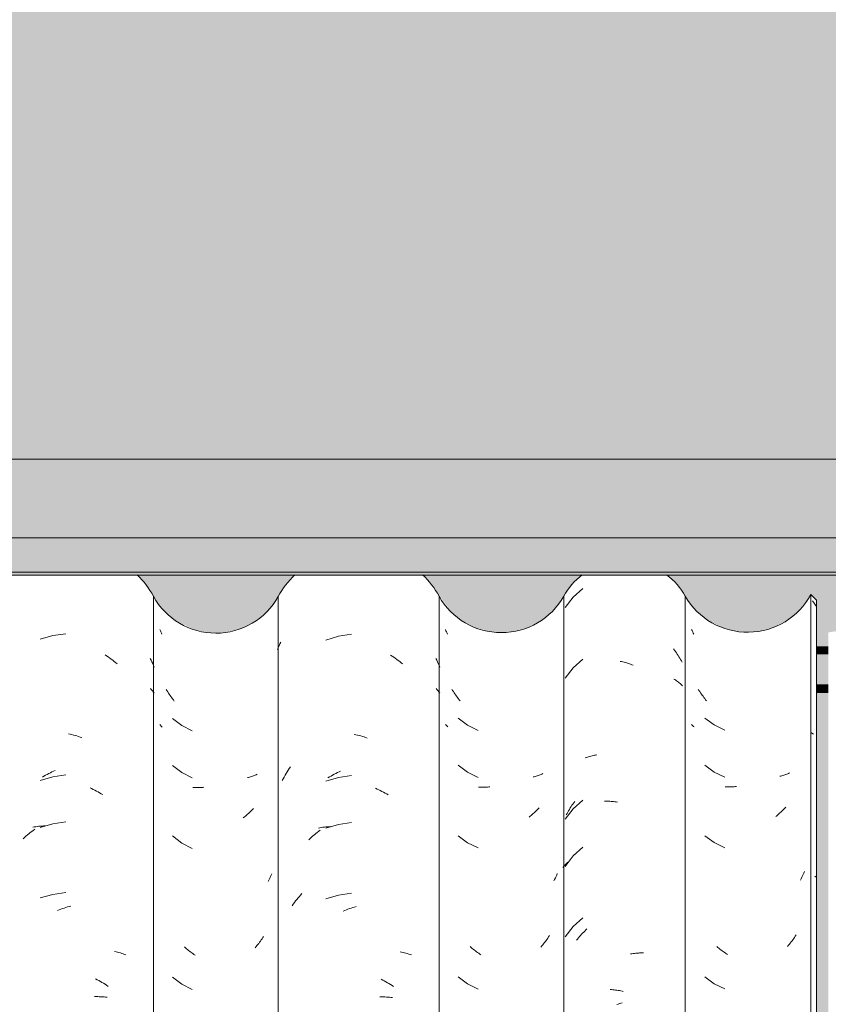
# Model space of a CAD drawing. Header units: metres. Extents: x -27.3 to 21, y -0.3 to 10.3.
# Tile 97 of 255: x 9.582 to 10.1, y 3.314 to 3.945. Entities that reach past the tile are written whole.
import ezdxf

# ---------------------------------------------------------------- set-up
doc = ezdxf.new("R2010")
doc.units = ezdxf.units.M
for name, color, linetype, lineweight in [('A-GLAZ-CWMG', 7, 'Continuous', 5), ('A-ROOF', 7, 'Continuous', 5), ('A-ROOF-OTLN', 7, 'Continuous', 5), ('A-ROOF-PATT', 7, 'Continuous', 5), ('A-WALL-PATT', 7, 'Continuous', 5), ('I-WALL', 7, 'Continuous', 5)]:
    doc.layers.add(name, color=color, linetype=linetype, lineweight=lineweight)

# ---------------------------------------------------------------- blocks, each defined once
blk = doc.blocks.new('FP_170-FACHADA 03')
at = {"layer": 'A-GLAZ-CWMG', "color": 9, "true_color": 0xc0c0c0}
for p, q in [((14.81919, 3.55166), (14.81082, 3.55049)), ((14.81082, 3.55049), (14.8027, 3.54815)), ((14.84425, 3.53806), (14.84524, 3.53742)), ((14.84524, 3.53742), (14.84622, 3.53676)), ((14.84622, 3.53676), (14.84719, 3.53608)), ((14.84719, 3.53608), (14.84816, 3.53538)), ((14.84816, 3.53538), (14.84912, 3.53467)), ((14.84912, 3.53467), (14.85007, 3.53394)), ((14.85007, 3.53394), (14.85101, 3.53319)), ((14.85101, 3.53319), (14.85194, 3.53243)), ((14.87312, 3.53587), (14.87367, 3.53477)), ((14.87367, 3.53477), (14.87421, 3.53366)), ((14.87421, 3.53366), (14.87473, 3.53254)), ((14.87473, 3.53254), (14.87524, 3.53141)), ((14.87524, 3.53141), (14.87573, 3.53028)), ((14.87327, 3.51654), (14.87379, 3.51598)), ((14.87379, 3.51598), (14.87429, 3.51542)), ((14.87429, 3.51542), (14.87478, 3.51485)), ((14.87478, 3.51485), (14.87526, 3.51427)), ((14.87526, 3.51427), (14.87573, 3.51368)), ((14.8209, 3.48753), (14.82196, 3.4873)), ((14.82196, 3.4873), (14.82301, 3.48705)), ((14.82301, 3.48705), (14.82407, 3.48677)), ((14.82407, 3.48677), (14.82513, 3.48648)), ((14.82513, 3.48648), (14.82619, 3.48617)), ((14.82619, 3.48617), (14.82724, 3.48584)), ((14.82724, 3.48584), (14.8283, 3.4855)), ((14.8283, 3.4855), (14.82935, 3.48513)), ((14.80916, 3.46261), (14.81019, 3.46312)), ((14.81019, 3.46312), (14.81123, 3.46361)), ((14.81123, 3.46361), (14.81226, 3.46409)), ((14.81082, 3.46006), (14.8027, 3.45773)), ((14.80409, 3.4598), (14.80509, 3.4604)), ((14.80509, 3.4604), (14.8061, 3.46098)), ((14.8061, 3.46098), (14.80712, 3.46154)), ((14.80712, 3.46154), (14.80814, 3.46209)), ((14.80814, 3.46209), (14.80916, 3.46261)), ((14.81919, 3.46123), (14.81082, 3.46006)), ((14.83458, 3.45289), (14.83561, 3.45241)), ((14.83561, 3.45241), (14.83665, 3.45192)), ((14.83665, 3.45192), (14.83768, 3.45141)), ((14.83768, 3.45141), (14.8387, 3.45088)), ((14.8387, 3.45088), (14.83972, 3.45033)), ((14.83972, 3.45033), (14.84074, 3.44976)), ((14.84074, 3.44976), (14.84175, 3.44918)), ((14.84175, 3.44918), (14.84275, 3.44858)), ((14.7963, 3.42425), (14.79725, 3.42499)), ((14.79725, 3.42499), (14.79821, 3.42571)), ((14.79793, 3.42773), (14.79889, 3.4279)), ((14.79821, 3.42571), (14.79917, 3.42641)), ((14.79889, 3.4279), (14.79986, 3.42805)), ((14.79986, 3.42805), (14.80084, 3.42819)), ((14.80084, 3.42819), (14.80182, 3.4283)), ((14.80182, 3.4283), (14.80281, 3.4284)), ((14.81082, 3.42992), (14.8027, 3.42758)), ((14.80281, 3.4284), (14.80381, 3.42849)), ((14.80381, 3.42849), (14.80481, 3.42855)), ((14.80481, 3.42855), (14.80582, 3.4286)), ((14.81919, 3.43109), (14.81082, 3.42992)), ((14.7917, 3.42033), (14.7926, 3.42115)), ((14.7926, 3.42115), (14.79351, 3.42195)), ((14.79351, 3.42195), (14.79443, 3.42273)), ((14.79443, 3.42273), (14.79536, 3.4235)), ((14.79536, 3.4235), (14.7963, 3.42425)), ((14.81082, 3.3847), (14.8027, 3.38237)), ((14.81919, 3.38587), (14.81082, 3.3847)), ((14.81384, 3.37434), (14.81488, 3.37476)), ((14.81488, 3.37476), (14.81593, 3.37517)), ((14.81593, 3.37517), (14.81698, 3.37556)), ((14.81698, 3.37556), (14.81804, 3.37593)), ((14.81804, 3.37593), (14.81909, 3.37629)), ((14.81909, 3.37629), (14.82015, 3.37662)), ((14.82015, 3.37662), (14.8212, 3.37694)), ((14.8212, 3.37694), (14.82226, 3.37723)), ((14.85033, 3.34811), (14.85127, 3.3479)), ((14.85127, 3.3479), (14.8522, 3.34767)), ((14.8522, 3.34767), (14.85312, 3.34742)), ((14.85312, 3.34742), (14.85403, 3.34716)), ((14.85403, 3.34716), (14.85494, 3.34688)), ((14.85494, 3.34688), (14.85583, 3.34659)), ((14.85583, 3.34659), (14.85671, 3.34628)), ((14.85671, 3.34628), (14.85758, 3.34596)), ((14.83817, 3.33058), (14.83919, 3.33004)), ((14.83919, 3.33004), (14.84021, 3.32949)), ((14.84021, 3.32949), (14.84122, 3.32891)), ((14.84122, 3.32891), (14.84223, 3.32832)), ((14.84223, 3.32832), (14.84323, 3.32771)), ((14.84323, 3.32771), (14.84422, 3.32708)), ((14.84422, 3.32708), (14.84521, 3.32644)), ((14.84521, 3.32644), (14.84619, 3.32578)), ((14.83747, 3.31918), (14.8385, 3.31919)), ((14.8385, 3.31919), (14.83952, 3.31919)), ((14.83952, 3.31919), (14.84053, 3.31916)), ((14.84053, 3.31916), (14.84154, 3.31912)), ((14.84154, 3.31912), (14.84255, 3.31906)), ((14.84255, 3.31906), (14.84355, 3.31899)), ((14.84355, 3.31899), (14.84454, 3.31889)), ((14.84454, 3.31889), (14.84552, 3.31878))]:
    blk.add_line(p, q, dxfattribs=at)
blk = doc.blocks.new('FP_171-FACHADA 03')
at = {"layer": 'A-GLAZ-CWMG', "color": 9, "true_color": 0xc0c0c0}
for p, q in [((14.87967, 3.55354), (14.87935, 3.55429)), ((14.87999, 3.55278), (14.87967, 3.55354)), ((14.88032, 3.55204), (14.87999, 3.55278)), ((14.88067, 3.5513), (14.88032, 3.55204)), ((14.88385, 3.51524), (14.88337, 3.51603)), ((14.88433, 3.51445), (14.88385, 3.51524)), ((14.88483, 3.51368), (14.88433, 3.51445)), ((14.88533, 3.51291), (14.88483, 3.51368)), ((14.88585, 3.51216), (14.88533, 3.51291)), ((14.88637, 3.51141), (14.88585, 3.51216)), ((14.88691, 3.51067), (14.88637, 3.51141)), ((14.88745, 3.50995), (14.88691, 3.51067)), ((14.88801, 3.50923), (14.88745, 3.50995)), ((14.88857, 3.50852), (14.88801, 3.50923)), ((14.88744, 3.49745), (14.89338, 3.49291)), ((14.8797, 3.4931), (14.87935, 3.49352)), ((14.88005, 3.4927), (14.8797, 3.4931)), ((14.88042, 3.49229), (14.88005, 3.4927)), ((14.88079, 3.4919), (14.88042, 3.49229)), ((14.89338, 3.49291), (14.90006, 3.48952)), ((14.88744, 3.46731), (14.89338, 3.46277)), ((14.89338, 3.46277), (14.90006, 3.45938)), ((14.93611, 3.45966), (14.93546, 3.4595)), ((14.93675, 3.45984), (14.93611, 3.45966)), ((14.93739, 3.46002), (14.93675, 3.45984)), ((14.93802, 3.46021), (14.93739, 3.46002)), ((14.93863, 3.46042), (14.93802, 3.46021)), ((14.93924, 3.46064), (14.93863, 3.46042)), ((14.93985, 3.46087), (14.93924, 3.46064)), ((14.94044, 3.46111), (14.93985, 3.46087)), ((14.94103, 3.46136), (14.94044, 3.46111)), ((14.9416, 3.46162), (14.94103, 3.46136)), ((14.90108, 3.45312), (14.90038, 3.45317)), ((14.90179, 3.45308), (14.90108, 3.45312)), ((14.9025, 3.45306), (14.90179, 3.45308)), ((14.90322, 3.45305), (14.9025, 3.45306)), ((14.90394, 3.45305), (14.90322, 3.45305)), ((14.90466, 3.45307), (14.90394, 3.45305)), ((14.90539, 3.4531), (14.90466, 3.45307)), ((14.90612, 3.45314), (14.90539, 3.4531)), ((14.90685, 3.4532), (14.90612, 3.45314)), ((14.90759, 3.45327), (14.90685, 3.4532)), ((14.93736, 3.4378), (14.93673, 3.43719)), ((14.93799, 3.43843), (14.93736, 3.4378)), ((14.93861, 3.43907), (14.93799, 3.43843)), ((14.93922, 3.43971), (14.93861, 3.43907)), ((14.93345, 3.4343), (14.93278, 3.43375)), ((14.93412, 3.43485), (14.93345, 3.4343)), ((14.93478, 3.43542), (14.93412, 3.43485)), ((14.93544, 3.436), (14.93478, 3.43542)), ((14.93609, 3.43659), (14.93544, 3.436)), ((14.93673, 3.43719), (14.93609, 3.43659)), ((14.88744, 3.42209), (14.89338, 3.41755)), ((14.89338, 3.41755), (14.90006, 3.41417)), ((14.9491, 3.39375), (14.94869, 3.39293)), ((14.94951, 3.39457), (14.9491, 3.39375)), ((14.9499, 3.3954), (14.94951, 3.39457)), ((14.95028, 3.39624), (14.9499, 3.3954)), ((14.95065, 3.39708), (14.95028, 3.39624)), ((14.95101, 3.39793), (14.95065, 3.39708)), ((14.94427, 3.35551), (14.94374, 3.35477)), ((14.94479, 3.35626), (14.94427, 3.35551)), ((14.9453, 3.35702), (14.94479, 3.35626)), ((14.9458, 3.35779), (14.9453, 3.35702)), ((14.89572, 3.35041), (14.89506, 3.35099)), ((14.89638, 3.34985), (14.89572, 3.35041)), ((14.89705, 3.3493), (14.89638, 3.34985)), ((14.89772, 3.34875), (14.89705, 3.3493)), ((14.94094, 3.35122), (14.94035, 3.35054)), ((14.94152, 3.35191), (14.94094, 3.35122)), ((14.94209, 3.35261), (14.94152, 3.35191)), ((14.94265, 3.35332), (14.94209, 3.35261)), ((14.9432, 3.35404), (14.94265, 3.35332)), ((14.94374, 3.35477), (14.9432, 3.35404)), ((14.89841, 3.34823), (14.89772, 3.34875)), ((14.89909, 3.34771), (14.89841, 3.34823)), ((14.89979, 3.34721), (14.89909, 3.34771)), ((14.90048, 3.34672), (14.89979, 3.34721)), ((14.90119, 3.34624), (14.90048, 3.34672)), ((14.9019, 3.34577), (14.90119, 3.34624)), ((14.88744, 3.33166), (14.89338, 3.32712)), ((14.89338, 3.32712), (14.90006, 3.32374))]:
    blk.add_line(p, q, dxfattribs=at)
blk = doc.blocks.new('FP_172-FACHADA 03')
at = {"layer": 'A-GLAZ-CWMG', "color": 9, "true_color": 0xc0c0c0}
for p, q in [((15.00206, 3.5513), (14.9937, 3.55005)), ((14.9557, 3.54392), (14.95626, 3.54512)), ((14.95626, 3.54512), (14.95684, 3.5463)), ((14.9937, 3.55005), (14.9856, 3.54763)), ((14.95462, 3.5415), (14.95515, 3.54271)), ((14.95515, 3.54271), (14.9557, 3.54392)), ((15.02715, 3.53789), (15.02814, 3.53725)), ((15.02814, 3.53725), (15.02912, 3.5366)), ((15.02912, 3.5366), (15.0301, 3.53592)), ((15.0301, 3.53592), (15.03107, 3.53523)), ((15.03107, 3.53523), (15.03203, 3.53452)), ((15.03203, 3.53452), (15.03298, 3.5338)), ((15.03298, 3.5338), (15.03392, 3.53306)), ((15.03392, 3.53306), (15.03486, 3.5323)), ((15.05612, 3.53583), (15.05667, 3.53474)), ((15.05667, 3.53474), (15.05721, 3.53364)), ((15.05721, 3.53364), (15.05773, 3.53253)), ((15.05773, 3.53253), (15.05823, 3.53141)), ((15.05823, 3.53141), (15.05872, 3.53029)), ((15.05627, 3.5165), (15.05691, 3.51581)), ((15.05691, 3.51581), (15.05754, 3.51511)), ((15.05754, 3.51511), (15.05814, 3.5144)), ((15.05814, 3.5144), (15.05872, 3.51367)), ((15.00377, 3.48719), (15.00483, 3.48696)), ((15.00483, 3.48696), (15.00588, 3.48671)), ((15.00588, 3.48671), (15.00694, 3.48645)), ((15.00694, 3.48645), (15.008, 3.48617)), ((15.008, 3.48617), (15.00906, 3.48587)), ((15.00906, 3.48587), (15.01011, 3.48555)), ((15.01011, 3.48555), (15.01117, 3.48521)), ((15.01117, 3.48521), (15.01222, 3.48485)), ((14.96023, 3.46205), (14.96089, 3.46313)), ((14.96089, 3.46313), (14.96157, 3.46421)), ((14.96157, 3.46421), (14.96226, 3.46527)), ((14.96226, 3.46527), (14.96297, 3.46631)), ((14.99307, 3.46267), (14.99411, 3.46318)), ((14.99411, 3.46318), (14.99514, 3.46366)), ((14.95772, 3.4576), (14.95832, 3.45873)), ((14.95832, 3.45873), (14.95894, 3.45985)), ((14.95894, 3.45985), (14.95958, 3.46095)), ((14.95958, 3.46095), (14.96023, 3.46205)), ((14.9937, 3.45962), (14.9856, 3.4572)), ((14.98699, 3.45929), (14.98799, 3.4599)), ((14.98799, 3.4599), (14.98899, 3.46049)), ((14.98899, 3.46049), (14.99001, 3.46106)), ((14.99001, 3.46106), (14.99102, 3.46162)), ((14.99102, 3.46162), (14.99205, 3.46216)), ((14.99205, 3.46216), (14.99307, 3.46267)), ((15.00206, 3.46087), (14.9937, 3.45962)), ((15.01745, 3.45265), (15.01849, 3.45218)), ((15.01849, 3.45218), (15.01953, 3.45169)), ((15.01953, 3.45169), (15.02056, 3.45119)), ((15.02056, 3.45119), (15.02159, 3.45066)), ((15.02159, 3.45066), (15.02261, 3.45012)), ((15.02261, 3.45012), (15.02362, 3.44956)), ((15.02362, 3.44956), (15.02464, 3.44899)), ((15.02464, 3.44899), (15.02564, 3.44839)), ((14.98018, 3.42441), (14.98113, 3.42514)), ((14.98086, 3.42716), (14.98181, 3.42734)), ((14.98113, 3.42514), (14.98209, 3.42585)), ((14.98181, 3.42734), (14.98278, 3.4275)), ((14.98278, 3.4275), (14.98375, 3.42765)), ((14.98375, 3.42765), (14.98473, 3.42777)), ((14.98473, 3.42777), (14.98571, 3.42788)), ((14.9937, 3.42947), (14.9856, 3.42706)), ((14.98571, 3.42788), (14.98671, 3.42798)), ((14.98671, 3.42798), (14.98771, 3.42805)), ((14.98771, 3.42805), (14.98871, 3.42811)), ((15.00206, 3.43072), (14.9937, 3.42947)), ((14.97467, 3.41969), (14.97556, 3.42051)), ((14.97556, 3.42051), (14.97647, 3.42133)), ((14.97647, 3.42133), (14.97738, 3.42212)), ((14.97738, 3.42212), (14.97831, 3.4229)), ((14.97831, 3.4229), (14.97924, 3.42366)), ((14.97924, 3.42366), (14.98018, 3.42441)), ((14.96633, 3.38045), (14.96711, 3.38143)), ((14.96711, 3.38143), (14.9679, 3.38239)), ((14.9679, 3.38239), (14.96871, 3.38333)), ((14.96871, 3.38333), (14.96953, 3.38427)), ((14.96953, 3.38427), (14.97036, 3.38519)), ((14.9937, 3.38426), (14.9856, 3.38185)), ((15.00206, 3.38551), (14.9937, 3.38426)), ((14.96406, 3.37744), (14.9648, 3.37846)), ((14.9648, 3.37846), (14.96556, 3.37946)), ((14.96556, 3.37946), (14.96633, 3.38045)), ((14.99776, 3.37436), (14.9988, 3.37478)), ((14.9988, 3.37478), (14.99985, 3.37518)), ((14.99985, 3.37518), (15.00091, 3.37556)), ((15.00091, 3.37556), (15.00196, 3.37592)), ((15.00196, 3.37592), (15.00302, 3.37626)), ((15.00302, 3.37626), (15.00407, 3.37659)), ((15.00407, 3.37659), (15.00513, 3.3769)), ((14.99671, 3.37392), (14.99776, 3.37436)), ((15.03324, 3.34797), (15.03419, 3.34777)), ((15.03419, 3.34777), (15.03512, 3.34754)), ((15.03512, 3.34754), (15.03604, 3.3473)), ((15.03604, 3.3473), (15.03696, 3.34704)), ((15.03696, 3.34704), (15.03786, 3.34677)), ((15.03786, 3.34677), (15.03876, 3.34648)), ((15.03876, 3.34648), (15.03964, 3.34618)), ((15.03964, 3.34618), (15.04052, 3.34586)), ((15.02105, 3.33037), (15.02208, 3.32984)), ((15.02208, 3.32984), (15.0231, 3.32929)), ((15.0231, 3.32929), (15.02411, 3.32872)), ((15.02411, 3.32872), (15.02512, 3.32813)), ((15.02512, 3.32813), (15.02612, 3.32753)), ((15.02612, 3.32753), (15.02712, 3.32691)), ((15.02712, 3.32691), (15.02811, 3.32627)), ((15.02811, 3.32627), (15.02909, 3.32562)), ((15.02035, 3.31896), (15.02138, 3.31898)), ((15.02138, 3.31898), (15.0224, 3.31898)), ((15.0224, 3.31898), (15.02342, 3.31897)), ((15.02342, 3.31897), (15.02443, 3.31893)), ((15.02443, 3.31893), (15.02544, 3.31888)), ((15.02544, 3.31888), (15.02644, 3.31881)), ((15.02644, 3.31881), (15.02743, 3.31872)), ((15.02743, 3.31872), (15.02842, 3.31861))]:
    blk.add_line(p, q, dxfattribs=at)
blk = doc.blocks.new('FP_173-FACHADA 03')
at = {"layer": 'A-GLAZ-CWMG', "color": 9, "true_color": 0xc0c0c0}
for p, q in [((15.06264, 3.55358), (15.06232, 3.55432)), ((15.06296, 3.55285), (15.06264, 3.55358)), ((15.06329, 3.55212), (15.06296, 3.55285)), ((15.06363, 3.5514), (15.06329, 3.55212)), ((15.06685, 3.51536), (15.06638, 3.51615)), ((15.06734, 3.51458), (15.06685, 3.51536)), ((15.06784, 3.51381), (15.06734, 3.51458)), ((15.06836, 3.51305), (15.06784, 3.51381)), ((15.06888, 3.5123), (15.06836, 3.51305)), ((15.06941, 3.51156), (15.06888, 3.5123)), ((15.06995, 3.51082), (15.06941, 3.51156)), ((15.0705, 3.5101), (15.06995, 3.51082)), ((15.07105, 3.50939), (15.0705, 3.5101)), ((15.07162, 3.50869), (15.07105, 3.50939)), ((15.07048, 3.4976), (15.07646, 3.49311)), ((15.06267, 3.49317), (15.06232, 3.49358)), ((15.06302, 3.49278), (15.06267, 3.49317)), ((15.06339, 3.49238), (15.06302, 3.49278)), ((15.06376, 3.492), (15.06339, 3.49238)), ((15.07646, 3.49311), (15.08317, 3.48977)), ((15.07048, 3.46746), (15.07646, 3.46296)), ((15.07646, 3.46296), (15.08317, 3.45962)), ((15.11923, 3.46008), (15.11859, 3.45992)), ((15.11988, 3.46025), (15.11923, 3.46008)), ((15.12051, 3.46044), (15.11988, 3.46025)), ((15.12113, 3.46064), (15.12051, 3.46044)), ((15.12175, 3.46085), (15.12113, 3.46064)), ((15.12236, 3.46107), (15.12175, 3.46085)), ((15.12296, 3.4613), (15.12236, 3.46107)), ((15.12356, 3.46154), (15.12296, 3.4613)), ((15.12414, 3.46179), (15.12356, 3.46154)), ((15.12472, 3.46205), (15.12414, 3.46179)), ((15.08419, 3.45337), (15.08349, 3.45342)), ((15.0849, 3.45334), (15.08419, 3.45337)), ((15.08562, 3.45332), (15.0849, 3.45334)), ((15.08633, 3.45331), (15.08562, 3.45332)), ((15.08706, 3.45332), (15.08633, 3.45331)), ((15.08778, 3.45334), (15.08706, 3.45332)), ((15.08851, 3.45338), (15.08778, 3.45334)), ((15.08924, 3.45342), (15.08851, 3.45338)), ((15.08998, 3.45348), (15.08924, 3.45342)), ((15.09072, 3.45356), (15.08998, 3.45348)), ((15.11985, 3.43761), (15.11921, 3.437)), ((15.12048, 3.43822), (15.11985, 3.43761)), ((15.12111, 3.43885), (15.12048, 3.43822)), ((15.12173, 3.43949), (15.12111, 3.43885)), ((15.12234, 3.44014), (15.12173, 3.43949)), ((15.11658, 3.43471), (15.1159, 3.43416)), ((15.11725, 3.43526), (15.11658, 3.43471)), ((15.11791, 3.43583), (15.11725, 3.43526)), ((15.11856, 3.43641), (15.11791, 3.43583)), ((15.11921, 3.437), (15.11856, 3.43641)), ((15.07048, 3.42225), (15.07646, 3.41775)), ((15.07646, 3.41775), (15.08317, 3.41441)), ((15.13225, 3.39429), (15.13179, 3.39338)), ((15.1327, 3.3952), (15.13225, 3.39429)), ((15.13313, 3.39612), (15.1327, 3.3952)), ((15.13355, 3.39706), (15.13313, 3.39612)), ((15.13395, 3.398), (15.13355, 3.39706)), ((15.12738, 3.35595), (15.12685, 3.35521)), ((15.1279, 3.3567), (15.12738, 3.35595)), ((15.12841, 3.35747), (15.1279, 3.3567)), ((15.12891, 3.35824), (15.12841, 3.35747)), ((15.07881, 3.35063), (15.07815, 3.3512)), ((15.07947, 3.35007), (15.07881, 3.35063)), ((15.08015, 3.34952), (15.07947, 3.35007)), ((15.08083, 3.34898), (15.08015, 3.34952)), ((15.12405, 3.35165), (15.12347, 3.35097)), ((15.12463, 3.35234), (15.12405, 3.35165)), ((15.1252, 3.35304), (15.12463, 3.35234)), ((15.12576, 3.35376), (15.1252, 3.35304)), ((15.12631, 3.35448), (15.12576, 3.35376)), ((15.12685, 3.35521), (15.12631, 3.35448)), ((15.08151, 3.34846), (15.08083, 3.34898)), ((15.0822, 3.34795), (15.08151, 3.34846)), ((15.08289, 3.34745), (15.0822, 3.34795)), ((15.08359, 3.34696), (15.08289, 3.34745)), ((15.0843, 3.34649), (15.08359, 3.34696)), ((15.08501, 3.34603), (15.0843, 3.34649)), ((15.07048, 3.33182), (15.07646, 3.32732)), ((15.07646, 3.32732), (15.08317, 3.32398))]:
    blk.add_line(p, q, dxfattribs=at)
blk = doc.blocks.new('FP_174-FACHADA 03')
at = {"layer": 'A-GLAZ-CWMG', "color": 9, "true_color": 0xc0c0c0}
for p, q in [((15.15041, 3.58064), (15.14406, 3.57507)), ((15.14406, 3.57507), (15.13889, 3.56843)), ((15.20846, 3.54194), (15.20906, 3.54113)), ((15.20906, 3.54113), (15.20965, 3.54031)), ((15.20965, 3.54031), (15.21023, 3.53948)), ((15.21023, 3.53948), (15.2108, 3.53864)), ((15.2108, 3.53864), (15.21135, 3.53779)), ((15.15041, 3.53542), (15.14406, 3.52986)), ((15.17416, 3.53393), (15.175, 3.53376)), ((15.175, 3.53376), (15.17585, 3.53357)), ((15.17585, 3.53357), (15.1767, 3.53337)), ((15.1767, 3.53337), (15.17755, 3.53315)), ((15.17755, 3.53315), (15.1784, 3.53292)), ((15.1784, 3.53292), (15.17925, 3.53267)), ((15.17925, 3.53267), (15.1801, 3.53241)), ((15.1801, 3.53241), (15.18094, 3.53213)), ((15.18094, 3.53213), (15.18179, 3.53183)), ((15.21135, 3.53779), (15.2119, 3.53693)), ((15.2119, 3.53693), (15.21243, 3.53606)), ((15.21243, 3.53606), (15.21294, 3.53518)), ((15.21294, 3.53518), (15.21345, 3.53429)), ((15.21345, 3.53429), (15.21394, 3.53339)), ((15.14406, 3.52986), (15.13889, 3.52322)), ((15.18179, 3.53183), (15.18263, 3.53152)), ((15.20865, 3.52264), (15.20925, 3.52226)), ((15.20925, 3.52226), (15.20983, 3.52187)), ((15.20983, 3.52187), (15.21041, 3.52147)), ((15.21041, 3.52147), (15.21097, 3.52106)), ((15.21097, 3.52106), (15.21152, 3.52063)), ((15.21152, 3.52063), (15.21206, 3.5202)), ((15.21206, 3.5202), (15.21259, 3.51976)), ((15.21259, 3.51976), (15.2131, 3.5193)), ((15.2131, 3.5193), (15.21361, 3.51884)), ((15.21361, 3.51884), (15.21409, 3.51837)), ((15.15181, 3.47218), (15.15252, 3.47243)), ((15.15252, 3.47243), (15.15324, 3.47266)), ((15.15324, 3.47266), (15.15396, 3.47288)), ((15.15396, 3.47288), (15.15469, 3.47309)), ((15.15469, 3.47309), (15.15544, 3.47328)), ((15.15544, 3.47328), (15.15619, 3.47346)), ((15.15619, 3.47346), (15.15694, 3.47363)), ((15.15694, 3.47363), (15.15771, 3.47378)), ((15.15771, 3.47378), (15.15848, 3.47392)), ((15.15848, 3.47392), (15.15925, 3.47404)), ((15.15041, 3.44499), (15.14406, 3.43943)), ((15.1445, 3.4434), (15.14509, 3.44422)), ((15.16424, 3.44433), (15.16505, 3.44434)), ((15.16505, 3.44434), (15.16587, 3.44434)), ((15.16587, 3.44434), (15.1667, 3.44433)), ((15.1667, 3.44433), (15.16753, 3.4443)), ((15.16753, 3.4443), (15.16836, 3.44425)), ((15.16836, 3.44425), (15.16919, 3.44419)), ((15.16919, 3.44419), (15.17003, 3.44411)), ((15.17003, 3.44411), (15.17087, 3.44402)), ((15.17087, 3.44402), (15.17171, 3.44391)), ((15.17171, 3.44391), (15.17256, 3.44378)), ((15.14406, 3.43943), (15.13889, 3.43279)), ((15.14067, 3.4374), (15.14118, 3.43829)), ((15.14118, 3.43829), (15.1417, 3.43916)), ((15.1417, 3.43916), (15.14224, 3.44003)), ((15.14224, 3.44003), (15.14279, 3.44089)), ((15.14279, 3.44089), (15.14334, 3.44174)), ((15.14334, 3.44174), (15.14391, 3.44258)), ((15.14391, 3.44258), (15.1445, 3.4434)), ((15.1397, 3.4356), (15.14018, 3.4365)), ((15.14018, 3.4365), (15.14067, 3.4374)), ((15.15041, 3.41485), (15.14406, 3.40929)), ((15.14406, 3.40929), (15.13889, 3.40264)), ((15.13755, 3.40188), (15.13797, 3.4024)), ((15.13797, 3.4024), (15.1384, 3.4029)), ((15.1384, 3.4029), (15.13884, 3.4034)), ((15.13884, 3.4034), (15.1393, 3.40389)), ((15.1393, 3.40389), (15.13977, 3.40438)), ((15.13977, 3.40438), (15.14025, 3.40485)), ((15.14025, 3.40485), (15.14075, 3.40531)), ((15.15041, 3.36964), (15.14406, 3.36407)), ((15.14406, 3.36407), (15.13889, 3.35743)), ((15.15154, 3.36122), (15.15224, 3.36191)), ((15.15224, 3.36191), (15.15295, 3.36258)), ((15.14624, 3.3553), (15.14687, 3.35608)), ((15.14687, 3.35608), (15.1475, 3.35685)), ((15.1475, 3.35685), (15.14815, 3.35761)), ((15.14815, 3.35761), (15.14881, 3.35836)), ((15.14881, 3.35836), (15.14948, 3.3591)), ((15.14948, 3.3591), (15.15015, 3.35982)), ((15.15015, 3.35982), (15.15084, 3.36053)), ((15.15084, 3.36053), (15.15154, 3.36122)), ((15.18082, 3.34655), (15.18166, 3.34669)), ((15.18166, 3.34669), (15.1825, 3.34681)), ((15.1825, 3.34681), (15.18335, 3.34691)), ((15.18335, 3.34691), (15.18419, 3.347)), ((15.18419, 3.347), (15.18502, 3.34707)), ((15.18502, 3.34707), (15.18586, 3.34713)), ((15.18586, 3.34713), (15.18669, 3.34717)), ((15.18669, 3.34717), (15.18751, 3.3472)), ((15.18751, 3.3472), (15.18834, 3.34721)), ((15.18834, 3.34721), (15.18916, 3.34721)), ((15.16782, 3.32371), (15.16865, 3.32366)), ((15.16865, 3.32366), (15.16949, 3.32359)), ((15.16949, 3.32359), (15.17033, 3.32351)), ((15.17033, 3.32351), (15.17117, 3.32341)), ((15.17117, 3.32341), (15.17201, 3.32329)), ((15.17201, 3.32329), (15.17286, 3.32316)), ((15.17286, 3.32316), (15.1737, 3.32302)), ((15.1737, 3.32302), (15.17455, 3.32285)), ((15.17455, 3.32285), (15.1754, 3.32268)), ((15.1754, 3.32268), (15.17625, 3.32248)), ((15.17213, 3.3141), (15.17298, 3.3144)), ((15.17298, 3.3144), (15.17383, 3.31468)), ((15.17383, 3.31468), (15.17467, 3.31495)), ((15.17467, 3.31495), (15.17552, 3.3152))]:
    blk.add_line(p, q, dxfattribs=at)
blk = doc.blocks.new('FP_175-FACHADA 03')
at = {"layer": 'A-GLAZ-CWMG', "color": 9, "true_color": 0xc0c0c0}
for p, q in [((15.22036, 3.55363), (15.22002, 3.5544)), ((15.2207, 3.55286), (15.22036, 3.55363)), ((15.22106, 3.55209), (15.2207, 3.55286)), ((15.22143, 3.55133), (15.22106, 3.55209)), ((15.22471, 3.51533), (15.22422, 3.51612)), ((15.22521, 3.51456), (15.22471, 3.51533)), ((15.22572, 3.5138), (15.22521, 3.51456)), ((15.22623, 3.51304), (15.22572, 3.5138)), ((15.22676, 3.51229), (15.22623, 3.51304)), ((15.2273, 3.51156), (15.22676, 3.51229)), ((15.22785, 3.51083), (15.2273, 3.51156)), ((15.2284, 3.51011), (15.22785, 3.51083)), ((15.22897, 3.50941), (15.2284, 3.51011)), ((15.22954, 3.50871), (15.22897, 3.50941)), ((15.22839, 3.49762), (15.23442, 3.49319)), ((15.22039, 3.49316), (15.22002, 3.49358)), ((15.22077, 3.49274), (15.22039, 3.49316)), ((15.22116, 3.49233), (15.22077, 3.49274)), ((15.22156, 3.49193), (15.22116, 3.49233)), ((15.23442, 3.49319), (15.24117, 3.48991)), ((15.22839, 3.46747), (15.23442, 3.46304)), ((15.23442, 3.46304), (15.24117, 3.45977)), ((15.27725, 3.46049), (15.2766, 3.46032)), ((15.27789, 3.46067), (15.27725, 3.46049)), ((15.27852, 3.46085), (15.27789, 3.46067)), ((15.27915, 3.46105), (15.27852, 3.46085)), ((15.27976, 3.46127), (15.27915, 3.46105)), ((15.28037, 3.46149), (15.27976, 3.46127)), ((15.28097, 3.46172), (15.28037, 3.46149)), ((15.28156, 3.46197), (15.28097, 3.46172)), ((15.28215, 3.46222), (15.28156, 3.46197)), ((15.28272, 3.46249), (15.28215, 3.46222)), ((15.2422, 3.45353), (15.24149, 3.45356)), ((15.24291, 3.4535), (15.2422, 3.45353)), ((15.24363, 3.45349), (15.24291, 3.4535)), ((15.24435, 3.45349), (15.24363, 3.45349)), ((15.24507, 3.4535), (15.24435, 3.45349)), ((15.2458, 3.45353), (15.24507, 3.4535)), ((15.24653, 3.45357), (15.2458, 3.45353)), ((15.24727, 3.45363), (15.24653, 3.45357)), ((15.248, 3.45369), (15.24727, 3.45363)), ((15.24874, 3.45377), (15.248, 3.45369)), ((15.27787, 3.43802), (15.27723, 3.43741)), ((15.2785, 3.43864), (15.27787, 3.43802)), ((15.27912, 3.43927), (15.2785, 3.43864)), ((15.27974, 3.43991), (15.27912, 3.43927)), ((15.28035, 3.44056), (15.27974, 3.43991)), ((15.2746, 3.4351), (15.27393, 3.43455)), ((15.27527, 3.43566), (15.2746, 3.4351)), ((15.27593, 3.43623), (15.27527, 3.43566)), ((15.27658, 3.43682), (15.27593, 3.43623)), ((15.27723, 3.43741), (15.27658, 3.43682)), ((15.22839, 3.42226), (15.23442, 3.41783)), ((15.23442, 3.41783), (15.24117, 3.41456)), ((15.29023, 3.39473), (15.28978, 3.39384)), ((15.29066, 3.39563), (15.29023, 3.39473)), ((15.29109, 3.39654), (15.29066, 3.39563)), ((15.2915, 3.39745), (15.29109, 3.39654)), ((15.29189, 3.39838), (15.2915, 3.39745)), ((15.29228, 3.39931), (15.29189, 3.39838)), ((15.28485, 3.35565), (15.28431, 3.35492)), ((15.28538, 3.3564), (15.28485, 3.35565)), ((15.2859, 3.35715), (15.28538, 3.3564)), ((15.28641, 3.35791), (15.2859, 3.35715)), ((15.2869, 3.35869), (15.28641, 3.35791)), ((15.23679, 3.35073), (15.23612, 3.3513)), ((15.23746, 3.35018), (15.23679, 3.35073)), ((15.23813, 3.34964), (15.23746, 3.35018)), ((15.23881, 3.34911), (15.23813, 3.34964)), ((15.28206, 3.35208), (15.28147, 3.3514)), ((15.28264, 3.35277), (15.28206, 3.35208)), ((15.2832, 3.35348), (15.28264, 3.35277)), ((15.28376, 3.35419), (15.2832, 3.35348)), ((15.28431, 3.35492), (15.28376, 3.35419)), ((15.2395, 3.34859), (15.23881, 3.34911)), ((15.2402, 3.34808), (15.2395, 3.34859)), ((15.24089, 3.34759), (15.2402, 3.34808)), ((15.2416, 3.34711), (15.24089, 3.34759)), ((15.24231, 3.34665), (15.2416, 3.34711)), ((15.24302, 3.34619), (15.24231, 3.34665)), ((15.22839, 3.33183), (15.23442, 3.3274)), ((15.23442, 3.3274), (15.24117, 3.32413))]:
    blk.add_line(p, q, dxfattribs=at)
blk = doc.blocks.new('Rectangular Mullion - Telha Fibrocimento - Ondulada-1908999-FACHADA 03')
at = {"layer": 'A-GLAZ-CWMG', "true_color": 0xc0c0c0}
h = blk.add_hatch(dxfattribs=at)
h.set_pattern_fill('FP_16', color=9, style=0, pattern_type=2)
h.set_pattern_definition([(315.081, (24.664, -6.678), (0.2861737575, -0.270297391), [0.01667, -0.28643, 0.01667, -1.903]), (315.081, (24.664, -6.678), (0.2861737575, -0.270297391), [-0.31978, -0.28643, 0.01667, -0.58954, -1.01]), (315.081, (24.664, -6.678), (0.2861737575, -0.270297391), [-1.212, 0.01667, -0.28643, 0.01667, -0.69057]), (315.081, (24.664, -6.678), (0.2861737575, -0.270297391), [-1.532, -0.1854, 0.01667, -0.4885]), (126.286, (24.771, -6.778), (-0.205045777, 0.24913451), [0.00997, -0.17136, 0.00997, -1.138]), (126.286, (24.771, -6.778), (-0.205045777, 0.24913451), [-0.19131, -0.17136, 0.00997, -0.35269, -0.60444]), (126.286, (24.771, -6.778), (-0.205045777, 0.24913451), [-0.72533, 0.00997, -0.17136, 0.00997, -0.41314]), (126.286, (24.771, -6.778), (-0.205045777, 0.24913451), [-0.91664, -0.11092, 0.00997, -0.29225]), (147.695, (24.807, -6.783), (-0.081132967, 0.021153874), [0.00698, -0.11998, 0.00698, -0.79715]), (147.695, (24.807, -6.783), (-0.081132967, 0.021153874), [-0.13395, -0.11998, 0.00698, -0.24695, -0.42323]), (147.695, (24.807, -6.783), (-0.081132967, 0.021153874), [-0.50787, 0.00698, -0.11998, 0.00698, -0.28928]), (147.695, (24.807, -6.783), (-0.081132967, 0.021153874), [-0.64182, -0.07766, 0.00698, -0.20463])])
h.paths.add_polyline_path([(15.3001, 2.87193), (15.3001, 3.57318), (15.29643, 3.57684), (15.29643, 2.87559)])
at = {"layer": 'A-GLAZ-CWMG'}
for p, q in [((15.29643, 3.57684), (15.3001, 3.57318)), ((15.29643, 2.87559), (15.29643, 3.57684)), ((14.87522, 2.87441), (14.87522, 3.57566)), ((14.95514, 2.87428), (14.95514, 3.57553)), ((15.05821, 2.87441), (15.05821, 3.57566)), ((15.13806, 2.87441), (15.13806, 3.57566)), ((15.21593, 2.87441), (15.21593, 3.57566)), ((15.3001, 2.87193), (15.3001, 3.57318))]:
    blk.add_line(p, q, dxfattribs=at)
for centre, major_axis, start_param, end_param in [((14.82334, 3.54782), (0.05902, 0), 0.497168, 0.792534), ((15.00671, 3.54782), (0.05869, 0), 2.342959, 2.643944), ((15.00671, 3.54782), (0.05869, 0), 0.500225, 0.798474), ((15.17699, 3.55443), (0.04446, 0), 2.223993, 2.637678), ((15.17699, 3.55443), (0.04446, 0), 0.503915, 0.917599), ((15.25585, 3.59799), (0.04586, 0), 3.656214, 5.798286), ((14.91521, 3.59694), (0.04542, 0), 3.635147, 5.786308), ((15.09814, 3.59745), (0.0456, 0), 3.645908, 5.77887)]:
    blk.add_ellipse(centre, major_axis=major_axis, ratio=0.988936, start_param=start_param, end_param=end_param, dxfattribs=at)
for name in ['FP_174-FACHADA 03', 'FP_170-FACHADA 03', 'FP_171-FACHADA 03', 'FP_172-FACHADA 03', 'FP_173-FACHADA 03', 'FP_175-FACHADA 03']:
    blk.add_blockref(name, (0, 0), dxfattribs=at)
blk = doc.blocks.new('LONGARINA_STEEL_FRAME - LONGARINA_STEEL_FRAME-1917798-FACHADA 03')
at = {"layer": 'A-ROOF', "true_color": 0x9fa09c}
for points in [[(15.30757, 3.53874), (15.30757, 3.54319), (15.3001, 3.54308), (15.3001, 3.53874), (15.30178, 3.53874)], [(15.30623, 3.51896), (15.30757, 3.51916), (15.30757, 3.53874), (15.3001, 3.53874), (15.3001, 3.51896), (15.30178, 3.51896)], [(15.30757, 3.516), (15.30757, 3.51896), (15.3001, 3.51854), (15.3001, 3.516), (15.30178, 3.516)], [(15.3001, 3.51402), (15.30757, 3.51402), (15.30757, 3.516), (15.3001, 3.516)]]:
    blk.add_hatch(color=253, dxfattribs=at).paths.add_polyline_path(points)
at = {"layer": 'A-ROOF'}
for p, q in [((15.3001, 3.54319), (15.30757, 3.54319)), ((15.3001, 3.53874), (15.30757, 3.53874)), ((15.30757, 3.51896), (15.3001, 3.51896)), ((15.3001, 3.516), (15.30757, 3.516)), ((15.3001, 3.51402), (15.30757, 3.51402))]:
    blk.add_line(p, q, dxfattribs=at)

msp = doc.modelspace()

# ---------------------------------------------------------------- hatches: boundary and pattern name
at = {"layer": 'A-ROOF-PATT', "true_color": 0x919191}
for points in [[(10.25856, 3.66357), (10.42212, 3.66357), (10.42212, 3.67122), (10.26222, 3.67122), (10.26222, 3.66886), (10.26499, 3.66557), (9.0704, 3.66557), (9.07112, 3.66471), (9.07112, 3.66357), (10.24803, 3.66357)], [(10.19873, 3.61314), (10.42212, 3.61314), (10.42212, 3.66357), (9.07112, 3.66357), (9.07112, 3.61516), (9.21995, 3.61516), (9.22195, 3.61314), (10.19848, 3.61314)], [(10.09872, 3.59114), (10.42212, 3.59114), (10.42212, 3.61314), (9.22195, 3.61314), (9.22195, 3.59114), (10.06314, 3.59114)], [(10.37129, 3.58917), (10.42212, 3.58917), (10.42212, 3.59114), (9.22195, 3.59114), (9.22395, 3.58917), (10.36594, 3.58917)]]:
    msp.add_hatch(color=252, dxfattribs=at).paths.add_polyline_path(points)
at = {"layer": 'A-WALL-PATT', "true_color": 0xd6d6d6}
msp.add_hatch(color=254, dxfattribs=at).paths.add_polyline_path([(10.09228, 3.46746), (10.09975, 3.4686), (10.09975, 3.51402), (10.09228, 3.51402), (10.09228, 3.46975)])
h = msp.add_hatch(color=254, dxfattribs=at)
h.paths.add_polyline_path([(10.09975, 2.91383), (10.09975, 2.98442), (10.09228, 2.98442), (10.09228, 2.91383)])
h.paths.add_polyline_path([(10.09975, 3.0136), (10.09975, 3.24922), (10.09228, 3.24922), (10.09228, 3.0136)])
h.paths.add_polyline_path([(10.09228, 3.27839), (10.09975, 3.27839), (10.09975, 3.4686), (10.09228, 3.46746), (10.09228, 3.30071)])
at = {"layer": 'I-WALL', "true_color": 0xdbcc9e}
h = msp.add_hatch(color=9, dxfattribs=at)
h.paths.add_polyline_path([(10.09396, 3.54319), (10.09975, 3.54319), (10.09975, 3.5525), (10.1126, 3.5545), (10.12234, 3.55847), (10.13178, 3.56558), (10.14748, 3.58552), (10.15226, 3.58917), (9.99604, 3.58917), (10.00198, 3.58411), (10.01456, 3.56698), (10.02289, 3.56005), (10.03265, 3.55526), (10.04327, 3.55287), (10.05415, 3.55303), (10.0647, 3.55573), (10.0743, 3.56081), (10.08243, 3.56798), (10.08861, 3.57684), (10.09228, 3.57318), (10.09228, 3.54319), (10.09302, 3.54319)])
h.paths.add_polyline_path([(9.33776, 3.55041), (9.34855, 3.55269), (9.35849, 3.55747), (9.36698, 3.56445), (9.37354, 3.57323), (9.38154, 3.58592), (9.38495, 3.58917), (9.28077, 3.58917), (9.28348, 3.58712), (9.2924, 3.57566), (9.29841, 3.5665), (9.30646, 3.55902), (9.31608, 3.55367), (9.32672, 3.55074)])
h.paths.add_polyline_path([(9.52873, 3.55196), (9.5393, 3.55447), (9.54897, 3.5594), (9.55717, 3.56647), (9.5715, 3.58671), (9.57433, 3.58917), (9.47345, 3.58917), (9.47481, 3.58798), (9.48955, 3.5668), (9.49768, 3.55965), (9.50848, 3.55433), (9.51785, 3.55201)])
h.paths.add_polyline_path([(9.71273, 3.55234), (9.72326, 3.55485), (9.73288, 3.55977), (9.74106, 3.56679), (9.75538, 3.58678), (9.75816, 3.58917), (9.65675, 3.58917), (9.65924, 3.58703), (9.67363, 3.5669), (9.68178, 3.55985), (9.69337, 3.55443), (9.7019, 3.55235), (9.71205, 3.55234)])
h.paths.add_polyline_path([(9.88492, 3.55267), (9.89571, 3.55267), (9.90619, 3.55517), (9.91578, 3.56004), (9.92395, 3.567), (9.93701, 3.58465), (9.94231, 3.58917), (9.83964, 3.58917), (9.8423, 3.58689), (9.85823, 3.56568), (9.86485, 3.56004), (9.87444, 3.55517), (9.87826, 3.55426)])
h.paths.add_polyline_path([(10.26222, 3.55427), (10.26222, 3.58917), (10.21665, 3.58917), (10.22063, 3.58625), (10.23684, 3.56635), (10.24803, 3.55865), (10.2573, 3.55491)])
h.paths.add_polyline_path([(9.07112, 3.66557), (10.26222, 3.66557), (10.26222, 5.225), (9.06712, 5.225), (9.06712, 3.66888), (9.0704, 3.66557)])
h.paths.add_polyline_path([(6.51945, 5.03343), (6.53025, 5.03572), (6.54018, 5.04049), (6.54867, 5.04747), (6.55524, 5.05625), (6.56323, 5.06894), (6.57502, 5.08015), (6.45057, 5.08015), (6.45356, 5.07893), (6.46517, 5.07014), (6.47409, 5.05868), (6.4801, 5.04952), (6.48815, 5.04205), (6.49778, 5.03669), (6.50841, 5.03376)])
h.paths.add_polyline_path([(6.71042, 5.03498), (6.721, 5.03749), (6.73067, 5.04243), (6.73887, 5.0495), (6.75319, 5.06973), (6.76377, 5.07894), (6.76516, 5.08015), (6.64598, 5.08015), (6.65651, 5.07101), (6.67124, 5.04982), (6.67937, 5.04267), (6.68996, 5.03741), (6.69954, 5.03503)])
h.paths.add_polyline_path([(8.53237, 5.03536), (8.54289, 5.03788), (8.55252, 5.04279), (8.56069, 5.04981), (8.57502, 5.0698), (8.58554, 5.07885), (8.58705, 5.08015), (8.46633, 5.08015), (8.46823, 5.07919), (8.47888, 5.07005), (8.49326, 5.04992), (8.50141, 5.04287), (8.51102, 5.03793), (8.5224, 5.03537)])
h.paths.add_polyline_path([(8.15858, 5.03569), (8.16819, 5.03572), (8.17984, 5.0419), (8.18661, 5.04747), (8.19471, 5.05868), (8.20117, 5.06894), (8.21296, 5.08015), (8.10311, 5.0801), (8.1054, 5.07894), (8.11595, 5.06991), (8.13034, 5.05002), (8.14051, 5.04205), (8.1481, 5.0382), (8.15848, 5.03572)])
h.paths.add_polyline_path([(8.71534, 5.03569), (8.72582, 5.0382), (8.73541, 5.04306), (8.74358, 5.05002), (8.75601, 5.06713), (8.76348, 5.07392), (8.76348, 5.08015), (8.649, 5.08015), (8.65138, 5.07894), (8.66193, 5.06991), (8.67632, 5.05002), (8.68448, 5.04306), (8.69408, 5.0382), (8.70456, 5.03569)])
h.paths.add_polyline_path([(7.6221, 5.03569), (7.6234, 5.03629), (7.63386, 5.0419), (7.64063, 5.04747), (7.64873, 5.05868), (7.65519, 5.06894), (7.66698, 5.08015), (7.55713, 5.0801), (7.55942, 5.07894), (7.56997, 5.06991), (7.58436, 5.05002), (7.59453, 5.04205), (7.60212, 5.0382), (7.6126, 5.03569)])
h.paths.add_polyline_path([(7.06662, 5.03569), (7.07623, 5.03572), (7.08788, 5.0419), (7.09465, 5.04747), (7.10492, 5.06213), (7.10921, 5.06894), (7.121, 5.08015), (7.01115, 5.0801), (7.01344, 5.07894), (7.02399, 5.06991), (7.03838, 5.05002), (7.04855, 5.04205), (7.05614, 5.0382), (7.06652, 5.03572)])
h.paths.add_polyline_path([(7.78456, 5.03675), (7.79237, 5.03875), (7.80238, 5.04418), (7.8101, 5.051), (7.81628, 5.05987), (7.81996, 5.0562), (7.81996, 5.04106), (7.82263, 5.04243), (7.83083, 5.0495), (7.84515, 5.06973), (7.85573, 5.07894), (7.85712, 5.08015), (7.73794, 5.08015), (7.74847, 5.07101), (7.7632, 5.04982), (7.77133, 5.04267), (7.78285, 5.03718)])
h.paths.add_polyline_path([(7.23858, 5.03675), (7.24639, 5.03875), (7.2564, 5.04418), (7.26412, 5.051), (7.2703, 5.05987), (7.27398, 5.0562), (7.27398, 5.04106), (7.27665, 5.04243), (7.28485, 5.0495), (7.29917, 5.06973), (7.30975, 5.07894), (7.31114, 5.08015), (7.19196, 5.08015), (7.20249, 5.07101), (7.21722, 5.04982), (7.22535, 5.04267), (7.23594, 5.03741)])
h.paths.add_polyline_path([(8.33054, 5.03675), (8.33835, 5.03875), (8.34836, 5.04418), (8.35608, 5.051), (8.36226, 5.05987), (8.36594, 5.0562), (8.36594, 5.04106), (8.36861, 5.04243), (8.37681, 5.0495), (8.39113, 5.06973), (8.40171, 5.07894), (8.4031, 5.08015), (8.28392, 5.08015), (8.29445, 5.07101), (8.30918, 5.04982), (8.31731, 5.04267), (8.32781, 5.03743)])
h.paths.add_polyline_path([(7.97501, 5.0368), (7.9868, 5.03828), (7.99805, 5.04279), (8.00761, 5.04981), (8.02386, 5.07014), (8.03547, 5.07893), (8.03708, 5.08015), (7.92035, 5.08015), (7.92225, 5.07919), (7.9337, 5.06893), (7.94768, 5.04958), (7.95589, 5.04263), (7.96601, 5.03793), (7.96774, 5.03771)])
h.paths.add_polyline_path([(6.88305, 5.0368), (6.89484, 5.03828), (6.90609, 5.04279), (6.91565, 5.04981), (6.9319, 5.07014), (6.94351, 5.07893), (6.94512, 5.08015), (6.82839, 5.08015), (6.83029, 5.07919), (6.84174, 5.06893), (6.85572, 5.04958), (6.86393, 5.04263), (6.87405, 5.03793)])
h.paths.add_polyline_path([(7.42903, 5.0368), (7.44082, 5.03828), (7.45207, 5.04279), (7.46163, 5.04981), (7.47788, 5.07014), (7.48949, 5.07893), (7.4911, 5.08015), (7.37437, 5.08015), (7.37627, 5.07919), (7.38772, 5.06893), (7.4017, 5.04958), (7.40991, 5.04263), (7.42003, 5.03793)])
h.paths.add_polyline_path([(6.33707, 5.0368), (6.34886, 5.03828), (6.35989, 5.04263), (6.36948, 5.04958), (6.38592, 5.07014), (6.39753, 5.07893), (6.39914, 5.08015), (6.33086, 5.08015), (6.33086, 5.03758)])
h.paths.add_polyline_path([(8.89218, 5.15655), (8.91212, 5.15655), (8.91212, 5.225), (6.18485, 5.225), (6.18222, 5.25), (6.18222, 5.15655), (8.76892, 5.15655)])

# ---------------------------------------------------------------- linework, layer by layer
at = {"layer": 'A-ROOF-OTLN'}
for p, q in [((9.07112, 3.66357), (10.42212, 3.66357)), ((9.22195, 3.61314), (10.42212, 3.61314)), ((9.22195, 3.59114), (10.42212, 3.59114)), ((9.22395, 3.58917), (10.42212, 3.58917))]:
    msp.add_line(p, q, dxfattribs=at)

# ---------------------------------------------------------------- block references
at = {"layer": 'A-GLAZ-CWMG'}
msp.add_blockref('Rectangular Mullion - Telha Fibrocimento - Ondulada-1908999-FACHADA 03', (-5.20782, 0), dxfattribs=at)
at = {"layer": 'A-ROOF'}
msp.add_blockref('LONGARINA_STEEL_FRAME - LONGARINA_STEEL_FRAME-1917798-FACHADA 03', (-5.20782, 0), dxfattribs=at)

doc.saveas('drawing.dxf')
